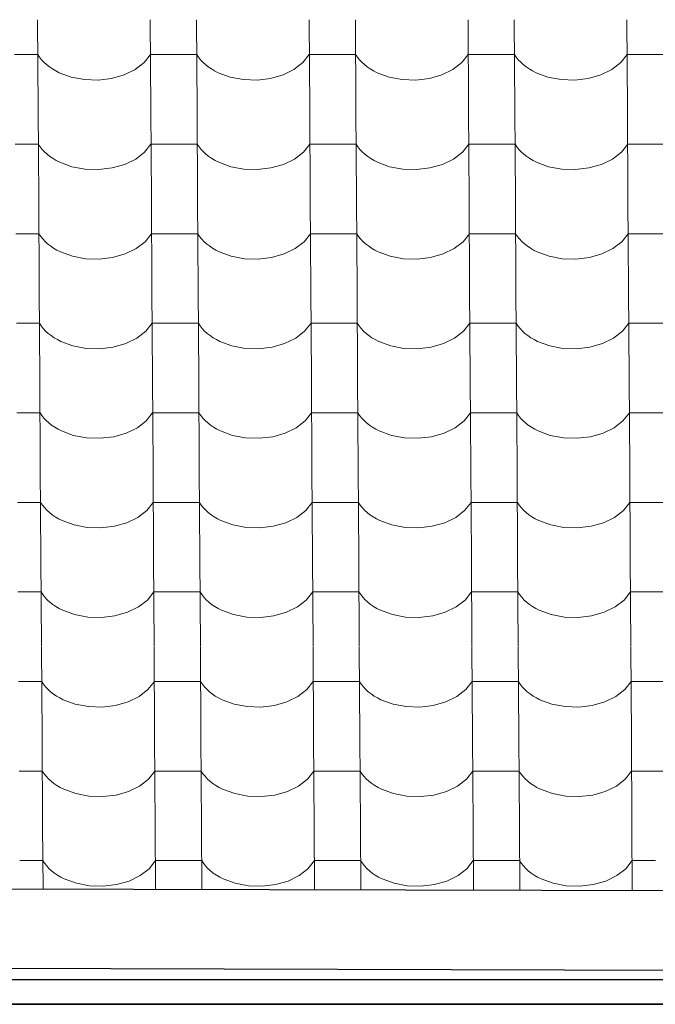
# Model space of a CAD drawing. Header units: millimetres. Extents: x -29001 to 109416, y -1251 to 13451.
# Tile 97 of 163: x -10067 to -9407, y 6987 to 8009. Entities that reach past the tile are written whole.
import ezdxf

# ---------------------------------------------------------------- set-up
doc = ezdxf.new("R2010")
doc.units = ezdxf.units.MM
doc.header["$MEASUREMENT"] = 0
for name, color, linetype in [('POHLED JIŽNÍ_1_Konstrukce - nosné', 7, 'Continuous'), ('POHLED JIŽNÍ_1_Nové_Konstrukce - krov', 7, 'Continuous'), ('POHLED JIŽNÍ_1_Nové_Konstrukce - střechy a skořepiny', 7, 'Continuous'), ('POHLED JIŽNÍ_1_Nové_Konstrukce - římsy', 7, 'Continuous'), ('POHLED JIŽNÍ_1_Nové_Výplně - Povrchové', 7, 'Continuous')]:
    doc.layers.add(name, color=color, linetype=linetype)

# ---------------------------------------------------------------- blocks, each defined once
blk = doc.blocks.new('*X1', base_point=(-31394.7, -25864.9))
at = {"layer": 'POHLED JIŽNÍ_1_Nové_Výplně - Povrchové', "color": 21, "linetype": 'Continuous', "lineweight": 20, "true_color": 0xffaaaa}
for p, q in [((-10048.4, 8009), (-10047.8, 7916.3)), ((-9931.4, 8009), (-9930.8, 7916.3)), ((-9883.4, 8009), (-9882.8, 7916.3)), ((-9766.4, 8009), (-9765.8, 7916.3)), ((-9718.4, 8009), (-9717.8, 7916.3)), ((-9601.4, 8009), (-9600.8, 7916.3)), ((-9553.4, 8009), (-9552.8, 7916.3)), ((-9436.4, 8009), (-9435.8, 7916.3)), ((-10048.1, 7972.8), (-10072.2, 7972.8)), ((-10048.1, 7972.8), (-10046.3, 7970.1)), ((-10046.3, 7970.1), (-10044.2, 7967.4)), ((-10044.2, 7967.4), (-10041.7, 7964.8)), ((-10041.7, 7964.8), (-10039, 7962.3)), ((-9937.8, 7964.5), (-9931.2, 7972.8)), ((-9907.2, 7972.8), (-9931.2, 7972.8)), ((-9883.1, 7972.8), (-9907.2, 7972.8)), ((-9883.1, 7972.8), (-9881.3, 7970.1)), ((-9881.3, 7970.1), (-9879.2, 7967.4)), ((-9879.2, 7967.4), (-9876.7, 7964.8)), ((-9876.7, 7964.8), (-9874, 7962.3)), ((-9772.8, 7964.5), (-9766.2, 7972.8)), ((-9742.2, 7972.8), (-9766.2, 7972.8)), ((-9718.1, 7972.8), (-9742.2, 7972.8)), ((-9718.1, 7972.8), (-9716.3, 7970.1)), ((-9716.3, 7970.1), (-9714.2, 7967.4)), ((-9714.2, 7967.4), (-9711.7, 7964.8)), ((-9711.7, 7964.8), (-9709, 7962.3)), ((-9607.8, 7964.5), (-9601.2, 7972.8)), ((-9577.2, 7972.8), (-9601.2, 7972.8)), ((-9553.2, 7972.8), (-9577.2, 7972.8)), ((-9553.2, 7972.8), (-9551.3, 7970.1)), ((-9551.3, 7970.1), (-9549.2, 7967.4)), ((-9549.2, 7967.4), (-9546.7, 7964.8)), ((-9546.7, 7964.8), (-9544.1, 7962.3)), ((-9442.8, 7964.5), (-9436.2, 7972.8)), ((-9412.2, 7972.8), (-9436.2, 7972.8)), ((-9388.2, 7972.8), (-9412.2, 7972.8)), ((-10039, 7962.3), (-10036.1, 7960)), ((-10036.1, 7960), (-10032.9, 7957.8)), ((-10032.9, 7957.8), (-10029.5, 7955.8)), ((-10029.5, 7955.8), (-10025.8, 7953.9)), ((-9958.5, 7951.7), (-9947.1, 7957.3)), ((-9947.1, 7957.3), (-9937.8, 7964.5)), ((-9874, 7962.3), (-9871.1, 7960)), ((-9871.1, 7960), (-9867.9, 7957.8)), ((-9867.9, 7957.8), (-9864.5, 7955.8)), ((-9864.5, 7955.8), (-9860.8, 7953.9)), ((-9793.5, 7951.7), (-9782.1, 7957.3)), ((-9782.1, 7957.3), (-9772.8, 7964.5)), ((-9709, 7962.3), (-9706.1, 7960)), ((-9706.1, 7960), (-9702.9, 7957.8)), ((-9702.9, 7957.8), (-9699.5, 7955.8)), ((-9699.5, 7955.8), (-9695.8, 7953.9)), ((-9628.5, 7951.7), (-9617.1, 7957.3)), ((-9617.1, 7957.3), (-9607.8, 7964.5)), ((-9544.1, 7962.3), (-9541.1, 7960)), ((-9541.1, 7960), (-9537.9, 7957.8)), ((-9537.9, 7957.8), (-9534.5, 7955.8)), ((-9534.5, 7955.8), (-9530.8, 7953.9)), ((-9463.5, 7951.7), (-9452.1, 7957.3)), ((-9452.1, 7957.3), (-9442.8, 7964.5)), ((-10025.8, 7953.9), (-10013.4, 7949.4)), ((-10013.4, 7949.4), (-9999.7, 7946.8)), ((-9999.7, 7946.8), (-9985.5, 7946.3)), ((-9985.5, 7946.3), (-9971.5, 7948)), ((-9971.5, 7948), (-9958.5, 7951.7)), ((-9860.8, 7953.9), (-9848.4, 7949.4)), ((-9848.4, 7949.4), (-9834.7, 7946.8)), ((-9834.7, 7946.8), (-9820.5, 7946.3)), ((-9820.5, 7946.3), (-9806.5, 7948)), ((-9806.5, 7948), (-9793.5, 7951.7)), ((-9695.8, 7953.9), (-9683.4, 7949.4)), ((-9683.4, 7949.4), (-9669.7, 7946.8)), ((-9669.7, 7946.8), (-9655.5, 7946.3)), ((-9655.5, 7946.3), (-9641.5, 7948)), ((-9641.5, 7948), (-9628.5, 7951.7)), ((-9530.8, 7953.9), (-9518.4, 7949.4)), ((-9518.4, 7949.4), (-9504.7, 7946.8)), ((-9504.7, 7946.8), (-9490.5, 7946.3)), ((-9490.5, 7946.3), (-9476.5, 7948)), ((-9476.5, 7948), (-9463.5, 7951.7)), ((-10047.8, 7916), (-10047.2, 7823.3)), ((-9930.8, 7916), (-9930.2, 7823.3)), ((-9882.8, 7916), (-9882.2, 7823.3)), ((-9765.8, 7916), (-9765.2, 7823.3)), ((-9717.8, 7916), (-9717.2, 7823.3)), ((-9600.8, 7916), (-9600.3, 7823.3)), ((-9552.8, 7916), (-9552.2, 7823.3)), ((-9435.8, 7916), (-9435.3, 7823.3)), ((-10047.6, 7879.8), (-10071.6, 7879.8)), ((-10047.6, 7879.8), (-10045.7, 7877)), ((-10045.7, 7877), (-10043.6, 7874.3)), ((-10043.6, 7874.3), (-10041.2, 7871.8)), ((-9937.2, 7871.4), (-9930.6, 7879.8)), ((-9906.6, 7879.8), (-9930.6, 7879.8)), ((-9882.6, 7879.8), (-9906.6, 7879.8)), ((-9882.6, 7879.8), (-9880.7, 7877)), ((-9880.7, 7877), (-9878.6, 7874.3)), ((-9878.6, 7874.3), (-9876.2, 7871.8)), ((-9772.2, 7871.4), (-9765.6, 7879.8)), ((-9741.6, 7879.8), (-9765.6, 7879.8)), ((-9717.6, 7879.8), (-9741.6, 7879.8)), ((-9717.6, 7879.8), (-9715.7, 7877)), ((-9715.7, 7877), (-9713.6, 7874.3)), ((-9713.6, 7874.3), (-9711.2, 7871.8)), ((-9607.2, 7871.4), (-9600.6, 7879.8)), ((-9576.6, 7879.8), (-9600.6, 7879.8)), ((-9552.6, 7879.8), (-9576.6, 7879.8)), ((-9552.6, 7879.8), (-9550.7, 7877)), ((-9550.7, 7877), (-9548.6, 7874.3)), ((-9548.6, 7874.3), (-9546.2, 7871.8)), ((-9442.2, 7871.4), (-9435.6, 7879.8)), ((-9411.6, 7879.8), (-9435.6, 7879.8)), ((-9387.6, 7879.8), (-9411.6, 7879.8)), ((-10041.2, 7871.8), (-10038.5, 7869.3)), ((-10038.5, 7869.3), (-10035.5, 7867)), ((-10035.5, 7867), (-10032.3, 7864.8)), ((-10032.3, 7864.8), (-10028.9, 7862.8)), ((-10028.9, 7862.8), (-10025.3, 7860.9)), ((-9957.9, 7858.7), (-9946.5, 7864.3)), ((-9946.5, 7864.3), (-9937.2, 7871.4)), ((-9876.2, 7871.8), (-9873.5, 7869.3)), ((-9873.5, 7869.3), (-9870.5, 7867)), ((-9870.5, 7867), (-9867.3, 7864.8)), ((-9867.3, 7864.8), (-9863.9, 7862.8)), ((-9863.9, 7862.8), (-9860.3, 7860.9)), ((-9792.9, 7858.7), (-9781.5, 7864.3)), ((-9781.5, 7864.3), (-9772.2, 7871.4)), ((-9711.2, 7871.8), (-9708.5, 7869.3)), ((-9708.5, 7869.3), (-9705.5, 7867)), ((-9705.5, 7867), (-9702.3, 7864.8)), ((-9702.3, 7864.8), (-9698.9, 7862.8)), ((-9698.9, 7862.8), (-9695.3, 7860.9)), ((-9627.9, 7858.7), (-9616.5, 7864.3)), ((-9616.5, 7864.3), (-9607.2, 7871.4)), ((-9546.2, 7871.8), (-9543.5, 7869.3)), ((-9543.5, 7869.3), (-9540.5, 7867)), ((-9540.5, 7867), (-9537.3, 7864.8)), ((-9537.3, 7864.8), (-9533.9, 7862.8)), ((-9533.9, 7862.8), (-9530.3, 7860.9)), ((-9462.9, 7858.7), (-9451.5, 7864.3)), ((-9451.5, 7864.3), (-9442.2, 7871.4)), ((-10025.3, 7860.9), (-10012.8, 7856.3)), ((-10012.8, 7856.3), (-9999.1, 7853.8)), ((-9999.1, 7853.8), (-9984.9, 7853.3)), ((-9984.9, 7853.3), (-9971, 7855)), ((-9971, 7855), (-9957.9, 7858.7)), ((-9860.3, 7860.9), (-9847.8, 7856.3)), ((-9847.8, 7856.3), (-9834.1, 7853.8)), ((-9834.1, 7853.8), (-9819.9, 7853.3)), ((-9819.9, 7853.3), (-9806, 7855)), ((-9806, 7855), (-9792.9, 7858.7)), ((-9695.3, 7860.9), (-9682.8, 7856.3)), ((-9682.8, 7856.3), (-9669.1, 7853.8)), ((-9669.1, 7853.8), (-9654.9, 7853.3)), ((-9654.9, 7853.3), (-9641, 7855)), ((-9641, 7855), (-9627.9, 7858.7)), ((-9530.3, 7860.9), (-9517.8, 7856.3)), ((-9517.8, 7856.3), (-9504.1, 7853.8)), ((-9504.1, 7853.8), (-9489.9, 7853.3)), ((-9489.9, 7853.3), (-9476, 7855)), ((-9476, 7855), (-9462.9, 7858.7)), ((-10047.2, 7823), (-10046.6, 7730.3)), ((-9930.2, 7823), (-9929.7, 7730.3)), ((-9882.2, 7823), (-9881.6, 7730.3)), ((-9765.2, 7823), (-9764.7, 7730.3)), ((-9717.2, 7823), (-9716.6, 7730.3)), ((-9600.2, 7823), (-9599.7, 7730.3)), ((-9552.2, 7823), (-9551.6, 7730.3)), ((-9435.3, 7823), (-9434.7, 7730.3)), ((-10047, 7786.8), (-10071, 7786.8)), ((-10047, 7786.8), (-10045.1, 7784)), ((-10045.1, 7784), (-10043, 7781.3)), ((-10043, 7781.3), (-10040.6, 7778.7)), ((-9936.6, 7778.4), (-9930, 7786.8)), ((-9906, 7786.8), (-9930, 7786.8)), ((-9882, 7786.8), (-9906, 7786.8)), ((-9882, 7786.8), (-9880.1, 7784)), ((-9880.1, 7784), (-9878, 7781.3)), ((-9878, 7781.3), (-9875.6, 7778.7)), ((-9771.6, 7778.4), (-9765, 7786.8)), ((-9741, 7786.8), (-9765, 7786.8)), ((-9717, 7786.8), (-9741, 7786.8)), ((-9717, 7786.8), (-9715.1, 7784)), ((-9715.1, 7784), (-9713, 7781.3)), ((-9713, 7781.3), (-9710.6, 7778.7)), ((-9606.6, 7778.4), (-9600, 7786.8)), ((-9576, 7786.8), (-9600, 7786.8)), ((-9552, 7786.8), (-9576, 7786.8)), ((-9552, 7786.8), (-9550.1, 7784)), ((-9550.1, 7784), (-9548, 7781.3)), ((-9548, 7781.3), (-9545.6, 7778.7)), ((-9441.6, 7778.4), (-9435, 7786.8)), ((-9411, 7786.8), (-9435, 7786.8)), ((-9387, 7786.8), (-9411, 7786.8)), ((-10040.6, 7778.7), (-10037.9, 7776.3)), ((-10037.9, 7776.3), (-10034.9, 7774)), ((-10034.9, 7774), (-10031.7, 7771.8)), ((-10031.7, 7771.8), (-10028.3, 7769.8)), ((-9957.3, 7765.7), (-9945.9, 7771.3)), ((-9945.9, 7771.3), (-9936.6, 7778.4)), ((-9875.6, 7778.7), (-9872.9, 7776.3)), ((-9872.9, 7776.3), (-9869.9, 7774)), ((-9869.9, 7774), (-9866.7, 7771.8)), ((-9866.7, 7771.8), (-9863.3, 7769.8)), ((-9792.3, 7765.7), (-9780.9, 7771.3)), ((-9780.9, 7771.3), (-9771.6, 7778.4)), ((-9710.6, 7778.7), (-9707.9, 7776.3)), ((-9707.9, 7776.3), (-9704.9, 7774)), ((-9704.9, 7774), (-9701.7, 7771.8)), ((-9701.7, 7771.8), (-9698.3, 7769.8)), ((-9627.3, 7765.7), (-9615.9, 7771.3)), ((-9615.9, 7771.3), (-9606.6, 7778.4)), ((-9545.6, 7778.7), (-9542.9, 7776.3)), ((-9542.9, 7776.3), (-9539.9, 7774)), ((-9539.9, 7774), (-9536.7, 7771.8)), ((-9536.7, 7771.8), (-9533.3, 7769.8)), ((-9462.3, 7765.7), (-9450.9, 7771.3)), ((-9450.9, 7771.3), (-9441.6, 7778.4)), ((-10028.3, 7769.8), (-10024.7, 7767.9)), ((-10024.7, 7767.9), (-10012.2, 7763.3)), ((-10012.2, 7763.3), (-9998.5, 7760.8)), ((-9998.5, 7760.8), (-9984.3, 7760.3)), ((-9984.3, 7760.3), (-9970.4, 7762)), ((-9970.4, 7762), (-9957.3, 7765.7)), ((-9863.3, 7769.8), (-9859.7, 7767.9)), ((-9859.7, 7767.9), (-9847.2, 7763.3)), ((-9847.2, 7763.3), (-9833.5, 7760.8)), ((-9833.5, 7760.8), (-9819.3, 7760.3)), ((-9819.3, 7760.3), (-9805.4, 7762)), ((-9805.4, 7762), (-9792.3, 7765.7)), ((-9698.3, 7769.8), (-9694.7, 7767.9)), ((-9694.7, 7767.9), (-9682.2, 7763.3)), ((-9682.2, 7763.3), (-9668.5, 7760.8)), ((-9668.5, 7760.8), (-9654.3, 7760.3)), ((-9654.3, 7760.3), (-9640.4, 7762)), ((-9640.4, 7762), (-9627.3, 7765.7)), ((-9533.3, 7769.8), (-9529.7, 7767.9)), ((-9529.7, 7767.9), (-9517.2, 7763.3)), ((-9517.2, 7763.3), (-9503.5, 7760.8)), ((-9503.5, 7760.8), (-9489.3, 7760.3)), ((-9489.3, 7760.3), (-9475.4, 7762)), ((-9475.4, 7762), (-9462.3, 7765.7)), ((-10046.6, 7730), (-10046, 7637.3)), ((-9929.7, 7730), (-9929.1, 7637.3)), ((-9881.6, 7730), (-9881, 7637.3)), ((-9764.7, 7730), (-9764.1, 7637.3)), ((-9716.6, 7730), (-9716, 7637.3)), ((-9599.7, 7730), (-9599.1, 7637.3)), ((-9551.6, 7730), (-9551.1, 7637.3)), ((-9434.7, 7730), (-9434.1, 7637.3)), ((-10046.4, 7693.8), (-10070.4, 7693.8)), ((-10046.4, 7693.8), (-10044.6, 7691)), ((-10044.6, 7691), (-10042.4, 7688.3)), ((-9936.1, 7685.4), (-9929.4, 7693.8)), ((-9905.4, 7693.8), (-9929.4, 7693.8)), ((-9881.4, 7693.8), (-9905.4, 7693.8)), ((-9881.4, 7693.8), (-9879.6, 7691)), ((-9879.6, 7691), (-9877.4, 7688.3)), ((-9771.1, 7685.4), (-9764.4, 7693.8)), ((-9740.4, 7693.8), (-9764.4, 7693.8)), ((-9716.4, 7693.8), (-9740.4, 7693.8)), ((-9716.4, 7693.8), (-9714.6, 7691)), ((-9714.6, 7691), (-9712.4, 7688.3)), ((-9606.1, 7685.4), (-9599.4, 7693.8)), ((-9575.4, 7693.8), (-9599.4, 7693.8)), ((-9551.4, 7693.8), (-9575.4, 7693.8)), ((-9551.4, 7693.8), (-9549.6, 7691)), ((-9549.6, 7691), (-9547.4, 7688.3)), ((-9441.1, 7685.4), (-9434.4, 7693.8)), ((-9410.4, 7693.8), (-9434.4, 7693.8)), ((-9386.4, 7693.8), (-9410.4, 7693.8)), ((-10042.4, 7688.3), (-10040, 7685.7)), ((-10040, 7685.7), (-10037.3, 7683.3)), ((-10037.3, 7683.3), (-10034.3, 7680.9)), ((-10034.3, 7680.9), (-10031.1, 7678.8)), ((-10031.1, 7678.8), (-10027.7, 7676.8)), ((-9945.3, 7678.3), (-9936.1, 7685.4)), ((-9877.4, 7688.3), (-9875, 7685.7)), ((-9875, 7685.7), (-9872.3, 7683.3)), ((-9872.3, 7683.3), (-9869.3, 7680.9)), ((-9869.3, 7680.9), (-9866.1, 7678.8)), ((-9866.1, 7678.8), (-9862.7, 7676.8)), ((-9780.3, 7678.3), (-9771.1, 7685.4)), ((-9712.4, 7688.3), (-9710, 7685.7)), ((-9710, 7685.7), (-9707.3, 7683.3)), ((-9707.3, 7683.3), (-9704.3, 7680.9)), ((-9704.3, 7680.9), (-9701.2, 7678.8)), ((-9701.2, 7678.8), (-9697.7, 7676.8)), ((-9615.3, 7678.3), (-9606.1, 7685.4)), ((-9547.4, 7688.3), (-9545, 7685.7)), ((-9545, 7685.7), (-9542.3, 7683.3)), ((-9542.3, 7683.3), (-9539.4, 7680.9)), ((-9539.4, 7680.9), (-9536.2, 7678.8)), ((-9536.2, 7678.8), (-9532.7, 7676.8)), ((-9450.3, 7678.3), (-9441.1, 7685.4)), ((-10027.7, 7676.8), (-10024.1, 7674.9)), ((-10024.1, 7674.9), (-10011.6, 7670.3)), ((-10011.6, 7670.3), (-9997.9, 7667.7)), ((-9983.8, 7667.3), (-9969.8, 7668.9)), ((-9969.8, 7668.9), (-9956.8, 7672.7)), ((-9956.8, 7672.7), (-9945.3, 7678.3)), ((-9862.7, 7676.8), (-9859.1, 7674.9)), ((-9859.1, 7674.9), (-9846.6, 7670.3)), ((-9846.6, 7670.3), (-9832.9, 7667.7)), ((-9818.8, 7667.3), (-9804.8, 7668.9)), ((-9804.8, 7668.9), (-9791.8, 7672.7)), ((-9791.8, 7672.7), (-9780.3, 7678.3)), ((-9697.7, 7676.8), (-9694.1, 7674.9)), ((-9694.1, 7674.9), (-9681.6, 7670.3)), ((-9681.6, 7670.3), (-9667.9, 7667.7)), ((-9653.8, 7667.3), (-9639.8, 7668.9)), ((-9639.8, 7668.9), (-9626.8, 7672.7)), ((-9626.8, 7672.7), (-9615.3, 7678.3)), ((-9532.7, 7676.8), (-9529.1, 7674.9)), ((-9529.1, 7674.9), (-9516.6, 7670.3)), ((-9516.6, 7670.3), (-9502.9, 7667.7)), ((-9488.8, 7667.3), (-9474.8, 7668.9)), ((-9474.8, 7668.9), (-9461.8, 7672.7)), ((-9461.8, 7672.7), (-9450.3, 7678.3)), ((-9997.9, 7667.7), (-9983.8, 7667.3)), ((-9832.9, 7667.7), (-9818.8, 7667.3)), ((-9667.9, 7667.7), (-9653.8, 7667.3)), ((-9502.9, 7667.7), (-9488.8, 7667.3)), ((-10046, 7637), (-10045.5, 7544.3)), ((-9929.1, 7637), (-9928.5, 7544.3)), ((-9881, 7637), (-9880.5, 7544.3)), ((-9764.1, 7637), (-9763.5, 7544.3)), ((-9716, 7637), (-9715.5, 7544.3)), ((-9599.1, 7637), (-9598.5, 7544.3)), ((-9551.1, 7637), (-9550.5, 7544.3)), ((-9434.1, 7637), (-9433.5, 7544.3)), ((-10045.8, 7600.8), (-10069.8, 7600.8)), ((-10045.8, 7600.8), (-10044, 7598)), ((-10044, 7598), (-10041.8, 7595.3)), ((-9935.5, 7592.4), (-9928.9, 7600.8)), ((-9904.8, 7600.8), (-9928.9, 7600.8)), ((-9880.8, 7600.8), (-9904.8, 7600.8)), ((-9880.8, 7600.8), (-9879, 7598)), ((-9879, 7598), (-9876.8, 7595.3)), ((-9770.5, 7592.4), (-9763.9, 7600.8)), ((-9739.8, 7600.8), (-9763.9, 7600.8)), ((-9715.8, 7600.8), (-9739.8, 7600.8)), ((-9715.8, 7600.8), (-9714, 7598)), ((-9714, 7598), (-9711.8, 7595.3)), ((-9605.5, 7592.4), (-9598.9, 7600.8)), ((-9574.8, 7600.8), (-9598.9, 7600.8)), ((-9550.8, 7600.8), (-9574.8, 7600.8)), ((-9550.8, 7600.8), (-9549, 7598)), ((-9549, 7598), (-9546.8, 7595.3)), ((-9440.5, 7592.4), (-9433.9, 7600.8)), ((-9409.8, 7600.8), (-9433.9, 7600.8)), ((-9385.8, 7600.8), (-9409.8, 7600.8)), ((-10041.8, 7595.3), (-10039.4, 7592.7)), ((-10039.4, 7592.7), (-10036.7, 7590.3)), ((-10036.7, 7590.3), (-10033.8, 7587.9)), ((-10033.8, 7587.9), (-10030.6, 7585.8)), ((-9944.7, 7585.2), (-9935.5, 7592.4)), ((-9876.8, 7595.3), (-9874.4, 7592.7)), ((-9874.4, 7592.7), (-9871.7, 7590.3)), ((-9871.7, 7590.3), (-9868.8, 7587.9)), ((-9868.8, 7587.9), (-9865.6, 7585.8)), ((-9779.7, 7585.2), (-9770.5, 7592.4)), ((-9711.8, 7595.3), (-9709.4, 7592.7)), ((-9709.4, 7592.7), (-9706.7, 7590.3)), ((-9706.7, 7590.3), (-9703.8, 7587.9)), ((-9703.8, 7587.9), (-9700.6, 7585.8)), ((-9614.7, 7585.2), (-9605.5, 7592.4)), ((-9546.8, 7595.3), (-9544.4, 7592.7)), ((-9544.4, 7592.7), (-9541.7, 7590.3)), ((-9541.7, 7590.3), (-9538.8, 7587.9)), ((-9538.8, 7587.9), (-9535.6, 7585.8)), ((-9449.7, 7585.2), (-9440.5, 7592.4)), ((-10030.6, 7585.8), (-10027.1, 7583.7)), ((-10027.1, 7583.7), (-10023.5, 7581.9)), ((-10023.5, 7581.9), (-10011, 7577.3)), ((-10011, 7577.3), (-9997.4, 7574.7)), ((-9969.2, 7575.9), (-9956.2, 7579.7)), ((-9956.2, 7579.7), (-9944.7, 7585.2)), ((-9865.6, 7585.8), (-9862.1, 7583.7)), ((-9862.1, 7583.7), (-9858.5, 7581.9)), ((-9858.5, 7581.9), (-9846, 7577.3)), ((-9846, 7577.3), (-9832.4, 7574.7)), ((-9804.2, 7575.9), (-9791.2, 7579.7)), ((-9791.2, 7579.7), (-9779.7, 7585.2)), ((-9700.6, 7585.8), (-9697.1, 7583.7)), ((-9697.1, 7583.7), (-9693.5, 7581.9)), ((-9693.5, 7581.9), (-9681, 7577.3)), ((-9681, 7577.3), (-9667.4, 7574.7)), ((-9639.2, 7575.9), (-9626.2, 7579.7)), ((-9626.2, 7579.7), (-9614.7, 7585.2)), ((-9535.6, 7585.8), (-9532.1, 7583.7)), ((-9532.1, 7583.7), (-9528.5, 7581.9)), ((-9528.5, 7581.9), (-9516, 7577.3)), ((-9516, 7577.3), (-9502.4, 7574.7)), ((-9474.2, 7575.9), (-9461.2, 7579.7)), ((-9461.2, 7579.7), (-9449.7, 7585.2)), ((-9997.4, 7574.7), (-9983.2, 7574.3)), ((-9983.2, 7574.3), (-9969.2, 7575.9)), ((-9832.4, 7574.7), (-9818.2, 7574.3)), ((-9818.2, 7574.3), (-9804.2, 7575.9)), ((-9667.4, 7574.7), (-9653.2, 7574.3)), ((-9653.2, 7574.3), (-9639.2, 7575.9)), ((-9502.4, 7574.7), (-9488.2, 7574.3)), ((-9488.2, 7574.3), (-9474.2, 7575.9)), ((-10045.5, 7544), (-10044.9, 7451.3)), ((-9928.5, 7544), (-9927.9, 7451.3)), ((-9880.5, 7544), (-9879.9, 7451.3)), ((-9763.5, 7544), (-9762.9, 7451.3)), ((-9715.5, 7544), (-9714.9, 7451.3)), ((-9598.5, 7544), (-9597.9, 7451.3)), ((-9550.5, 7544), (-9549.9, 7451.3)), ((-9433.5, 7544), (-9432.9, 7451.3)), ((-10045.2, 7507.8), (-10069.3, 7507.8)), ((-10045.2, 7507.8), (-10043.4, 7505)), ((-10043.4, 7505), (-10041.3, 7502.3)), ((-9934.9, 7499.4), (-9928.3, 7507.8)), ((-9904.3, 7507.8), (-9928.3, 7507.8)), ((-9880.2, 7507.8), (-9904.3, 7507.8)), ((-9880.2, 7507.8), (-9878.4, 7505)), ((-9878.4, 7505), (-9876.3, 7502.3)), ((-9769.9, 7499.4), (-9763.3, 7507.8)), ((-9739.3, 7507.8), (-9763.3, 7507.8)), ((-9715.2, 7507.8), (-9739.3, 7507.8)), ((-9715.2, 7507.8), (-9713.4, 7505)), ((-9713.4, 7505), (-9711.3, 7502.3)), ((-9604.9, 7499.4), (-9598.3, 7507.8)), ((-9574.3, 7507.8), (-9598.3, 7507.8)), ((-9550.2, 7507.8), (-9574.3, 7507.8)), ((-9550.2, 7507.8), (-9548.4, 7505)), ((-9548.4, 7505), (-9546.3, 7502.3)), ((-9439.9, 7499.4), (-9433.3, 7507.8)), ((-9409.3, 7507.8), (-9433.3, 7507.8)), ((-9385.2, 7507.8), (-9409.3, 7507.8)), ((-10041.3, 7502.3), (-10038.8, 7499.7)), ((-10038.8, 7499.7), (-10036.1, 7497.3)), ((-10036.1, 7497.3), (-10033.2, 7494.9)), ((-10033.2, 7494.9), (-10030, 7492.8)), ((-9944.2, 7492.2), (-9934.9, 7499.4)), ((-9876.3, 7502.3), (-9873.8, 7499.7)), ((-9873.8, 7499.7), (-9871.1, 7497.3)), ((-9871.1, 7497.3), (-9868.2, 7494.9)), ((-9868.2, 7494.9), (-9865, 7492.8)), ((-9779.2, 7492.2), (-9769.9, 7499.4)), ((-9711.3, 7502.3), (-9708.8, 7499.7)), ((-9708.8, 7499.7), (-9706.1, 7497.3)), ((-9706.1, 7497.3), (-9703.2, 7494.9)), ((-9703.2, 7494.9), (-9700, 7492.8)), ((-9614.2, 7492.2), (-9604.9, 7499.4)), ((-9546.3, 7502.3), (-9543.8, 7499.7)), ((-9543.8, 7499.7), (-9541.1, 7497.3)), ((-9541.1, 7497.3), (-9538.2, 7494.9)), ((-9538.2, 7494.9), (-9535, 7492.8)), ((-9449.2, 7492.2), (-9439.9, 7499.4)), ((-10030, 7492.8), (-10026.6, 7490.7)), ((-10026.6, 7490.7), (-10022.9, 7488.9)), ((-10022.9, 7488.9), (-10010.5, 7484.3)), ((-10010.5, 7484.3), (-9996.8, 7481.7)), ((-9968.6, 7482.9), (-9955.6, 7486.6)), ((-9955.6, 7486.6), (-9944.2, 7492.2)), ((-9865, 7492.8), (-9861.6, 7490.7)), ((-9861.6, 7490.7), (-9857.9, 7488.9)), ((-9857.9, 7488.9), (-9845.5, 7484.3)), ((-9845.5, 7484.3), (-9831.8, 7481.7)), ((-9803.6, 7482.9), (-9790.6, 7486.6)), ((-9790.6, 7486.6), (-9779.2, 7492.2)), ((-9700, 7492.8), (-9696.6, 7490.7)), ((-9696.6, 7490.7), (-9692.9, 7488.9)), ((-9692.9, 7488.9), (-9680.5, 7484.3)), ((-9680.5, 7484.3), (-9666.8, 7481.7)), ((-9638.6, 7482.9), (-9625.6, 7486.6)), ((-9625.6, 7486.6), (-9614.2, 7492.2)), ((-9535, 7492.8), (-9531.6, 7490.7)), ((-9531.6, 7490.7), (-9527.9, 7488.9)), ((-9527.9, 7488.9), (-9515.5, 7484.3)), ((-9515.5, 7484.3), (-9501.8, 7481.7)), ((-9473.6, 7482.9), (-9460.6, 7486.6)), ((-9460.6, 7486.6), (-9449.2, 7492.2)), ((-9996.8, 7481.7), (-9982.6, 7481.3)), ((-9982.6, 7481.3), (-9968.6, 7482.9)), ((-9831.8, 7481.7), (-9817.6, 7481.3)), ((-9817.6, 7481.3), (-9803.6, 7482.9)), ((-9666.8, 7481.7), (-9652.6, 7481.3)), ((-9652.6, 7481.3), (-9638.6, 7482.9)), ((-9501.8, 7481.7), (-9487.6, 7481.3)), ((-9487.6, 7481.3), (-9473.6, 7482.9)), ((-10044.9, 7450.9), (-10044.3, 7358.3)), ((-9927.9, 7450.9), (-9927.3, 7358.3)), ((-9879.9, 7450.9), (-9879.3, 7358.3)), ((-9762.9, 7450.9), (-9762.3, 7358.3)), ((-9714.9, 7450.9), (-9714.3, 7358.3)), ((-9597.9, 7450.9), (-9597.3, 7358.3)), ((-9549.9, 7450.9), (-9549.3, 7358.3)), ((-9432.9, 7450.9), (-9432.3, 7358.3)), ((-10044.7, 7414.8), (-10068.7, 7414.8)), ((-10044.7, 7414.8), (-10042.8, 7412)), ((-9934.3, 7406.4), (-9927.7, 7414.8)), ((-9903.7, 7414.8), (-9927.7, 7414.8)), ((-9879.7, 7414.8), (-9903.7, 7414.8)), ((-9879.7, 7414.8), (-9877.8, 7412)), ((-9769.3, 7406.4), (-9762.7, 7414.8)), ((-9738.7, 7414.8), (-9762.7, 7414.8)), ((-9714.7, 7414.8), (-9738.7, 7414.8)), ((-9714.7, 7414.8), (-9712.8, 7412)), ((-9604.3, 7406.4), (-9597.7, 7414.8)), ((-9573.7, 7414.8), (-9597.7, 7414.8)), ((-9549.7, 7414.8), (-9573.7, 7414.8)), ((-9549.7, 7414.8), (-9547.8, 7412)), ((-9439.3, 7406.4), (-9432.7, 7414.8)), ((-9408.7, 7414.8), (-9432.7, 7414.8)), ((-9384.7, 7414.8), (-9408.7, 7414.8)), ((-10042.8, 7412), (-10040.7, 7409.3)), ((-10040.7, 7409.3), (-10038.3, 7406.7)), ((-10038.3, 7406.7), (-10035.6, 7404.2)), ((-10035.6, 7404.2), (-10032.6, 7401.9)), ((-9943.6, 7399.2), (-9934.3, 7406.4)), ((-9877.8, 7412), (-9875.7, 7409.3)), ((-9875.7, 7409.3), (-9873.3, 7406.7)), ((-9873.3, 7406.7), (-9870.6, 7404.2)), ((-9870.6, 7404.2), (-9867.6, 7401.9)), ((-9778.6, 7399.2), (-9769.3, 7406.4)), ((-9712.8, 7412), (-9710.7, 7409.3)), ((-9710.7, 7409.3), (-9708.3, 7406.7)), ((-9708.3, 7406.7), (-9705.6, 7404.2)), ((-9705.6, 7404.2), (-9702.6, 7401.9)), ((-9613.6, 7399.2), (-9604.3, 7406.4)), ((-9547.8, 7412), (-9545.7, 7409.3)), ((-9545.7, 7409.3), (-9543.3, 7406.7)), ((-9543.3, 7406.7), (-9540.6, 7404.2)), ((-9540.6, 7404.2), (-9537.6, 7401.9)), ((-9448.6, 7399.2), (-9439.3, 7406.4)), ((-10032.6, 7401.9), (-10029.4, 7399.7)), ((-10029.4, 7399.7), (-10026, 7397.7)), ((-10026, 7397.7), (-10022.3, 7395.9)), ((-10022.3, 7395.9), (-10009.9, 7391.3)), ((-9968, 7389.9), (-9955, 7393.6)), ((-9955, 7393.6), (-9943.6, 7399.2)), ((-9867.6, 7401.9), (-9864.4, 7399.7)), ((-9864.4, 7399.7), (-9861, 7397.7)), ((-9861, 7397.7), (-9857.3, 7395.9)), ((-9857.3, 7395.9), (-9844.9, 7391.3)), ((-9803.1, 7389.9), (-9790, 7393.6)), ((-9790, 7393.6), (-9778.6, 7399.2)), ((-9702.6, 7401.9), (-9699.4, 7399.7)), ((-9699.4, 7399.7), (-9696, 7397.7)), ((-9696, 7397.7), (-9692.3, 7395.9)), ((-9692.3, 7395.9), (-9679.9, 7391.3)), ((-9638.1, 7389.9), (-9625, 7393.6)), ((-9625, 7393.6), (-9613.6, 7399.2)), ((-9537.6, 7401.9), (-9534.4, 7399.7)), ((-9534.4, 7399.7), (-9531, 7397.7)), ((-9531, 7397.7), (-9527.4, 7395.9)), ((-9527.4, 7395.9), (-9514.9, 7391.3)), ((-9473.1, 7389.9), (-9460, 7393.6)), ((-9460, 7393.6), (-9448.6, 7399.2)), ((-10009.9, 7391.3), (-9996.2, 7388.7)), ((-9996.2, 7388.7), (-9982, 7388.2)), ((-9982, 7388.2), (-9968, 7389.9)), ((-9844.9, 7391.3), (-9831.2, 7388.7)), ((-9831.2, 7388.7), (-9817, 7388.2)), ((-9817, 7388.2), (-9803.1, 7389.9)), ((-9679.9, 7391.3), (-9666.2, 7388.7)), ((-9666.2, 7388.7), (-9652, 7388.2)), ((-9652, 7388.2), (-9638.1, 7389.9)), ((-9514.9, 7391.3), (-9501.2, 7388.7)), ((-9501.2, 7388.7), (-9487, 7388.2)), ((-9487, 7388.2), (-9473.1, 7389.9)), ((-10044.3, 7357.9), (-10043.7, 7265.3)), ((-9927.3, 7357.9), (-9926.8, 7265.3)), ((-9879.3, 7357.9), (-9878.7, 7265.3)), ((-9762.3, 7357.9), (-9761.8, 7265.3)), ((-9714.3, 7357.9), (-9713.7, 7265.3)), ((-9597.3, 7357.9), (-9596.8, 7265.3)), ((-9549.3, 7357.9), (-9548.7, 7265.3)), ((-9432.3, 7357.9), (-9431.8, 7265.3)), ((-10044.1, 7321.8), (-10068.1, 7321.8)), ((-10044.1, 7321.8), (-10042.2, 7319)), ((-9933.7, 7313.4), (-9927.1, 7321.8)), ((-9903.1, 7321.8), (-9927.1, 7321.8)), ((-9879.1, 7321.8), (-9903.1, 7321.8)), ((-9879.1, 7321.8), (-9877.2, 7319)), ((-9768.7, 7313.4), (-9762.1, 7321.8)), ((-9738.1, 7321.8), (-9762.1, 7321.8)), ((-9714.1, 7321.8), (-9738.1, 7321.8)), ((-9714.1, 7321.8), (-9712.2, 7319)), ((-9603.7, 7313.4), (-9597.1, 7321.8)), ((-9573.1, 7321.8), (-9597.1, 7321.8)), ((-9549.1, 7321.8), (-9573.1, 7321.8)), ((-9549.1, 7321.8), (-9547.2, 7319)), ((-9438.7, 7313.4), (-9432.1, 7321.8)), ((-9408.1, 7321.8), (-9432.1, 7321.8)), ((-9384.1, 7321.8), (-9408.1, 7321.8)), ((-10042.2, 7319), (-10040.1, 7316.3)), ((-10040.1, 7316.3), (-10037.7, 7313.7)), ((-10037.7, 7313.7), (-10035, 7311.2)), ((-10035, 7311.2), (-10032, 7308.9)), ((-9943, 7306.2), (-9933.7, 7313.4)), ((-9877.2, 7319), (-9875.1, 7316.3)), ((-9875.1, 7316.3), (-9872.7, 7313.7)), ((-9872.7, 7313.7), (-9870, 7311.2)), ((-9870, 7311.2), (-9867, 7308.9)), ((-9778, 7306.2), (-9768.7, 7313.4)), ((-9712.2, 7319), (-9710.1, 7316.3)), ((-9710.1, 7316.3), (-9707.7, 7313.7)), ((-9707.7, 7313.7), (-9705, 7311.2)), ((-9705, 7311.2), (-9702, 7308.9)), ((-9613, 7306.2), (-9603.7, 7313.4)), ((-9547.2, 7319), (-9545.1, 7316.3)), ((-9545.1, 7316.3), (-9542.7, 7313.7)), ((-9542.7, 7313.7), (-9540, 7311.2)), ((-9540, 7311.2), (-9537, 7308.9)), ((-9448, 7306.2), (-9438.7, 7313.4)), ((-10032, 7308.9), (-10028.8, 7306.7)), ((-10028.8, 7306.7), (-10025.4, 7304.7)), ((-10025.4, 7304.7), (-10021.8, 7302.9)), ((-10021.8, 7302.9), (-10009.3, 7298.3)), ((-9967.5, 7296.9), (-9954.4, 7300.6)), ((-9954.4, 7300.6), (-9943, 7306.2)), ((-9867, 7308.9), (-9863.8, 7306.7)), ((-9863.8, 7306.7), (-9860.4, 7304.7)), ((-9860.4, 7304.7), (-9856.8, 7302.9)), ((-9856.8, 7302.9), (-9844.3, 7298.3)), ((-9802.5, 7296.9), (-9789.4, 7300.6)), ((-9789.4, 7300.6), (-9778, 7306.2)), ((-9702, 7308.9), (-9698.8, 7306.7)), ((-9698.8, 7306.7), (-9695.4, 7304.7)), ((-9695.4, 7304.7), (-9691.8, 7302.9)), ((-9691.8, 7302.9), (-9679.3, 7298.3)), ((-9637.5, 7296.9), (-9624.4, 7300.6)), ((-9624.4, 7300.6), (-9613, 7306.2)), ((-9537, 7308.9), (-9533.8, 7306.7)), ((-9533.8, 7306.7), (-9530.4, 7304.7)), ((-9530.4, 7304.7), (-9526.8, 7302.9)), ((-9526.8, 7302.9), (-9514.3, 7298.3)), ((-9472.5, 7296.9), (-9459.4, 7300.6)), ((-9459.4, 7300.6), (-9448, 7306.2)), ((-10009.3, 7298.3), (-9995.6, 7295.7)), ((-9995.6, 7295.7), (-9981.4, 7295.2)), ((-9981.4, 7295.2), (-9967.5, 7296.9)), ((-9844.3, 7298.3), (-9830.6, 7295.7)), ((-9830.6, 7295.7), (-9816.4, 7295.2)), ((-9816.4, 7295.2), (-9802.5, 7296.9)), ((-9679.3, 7298.3), (-9665.6, 7295.7)), ((-9665.6, 7295.7), (-9651.4, 7295.2)), ((-9651.4, 7295.2), (-9637.5, 7296.9)), ((-9514.3, 7298.3), (-9500.6, 7295.7)), ((-9500.6, 7295.7), (-9486.4, 7295.2)), ((-9486.4, 7295.2), (-9472.5, 7296.9)), ((-10043.7, 7264.9), (-10043.1, 7172.3)), ((-9926.8, 7264.9), (-9926.2, 7172.3)), ((-9878.7, 7264.9), (-9878.1, 7172.3)), ((-9761.8, 7264.9), (-9761.2, 7172.3)), ((-9713.7, 7264.9), (-9713.1, 7172.3)), ((-9596.8, 7264.9), (-9596.2, 7172.3)), ((-9548.7, 7264.9), (-9548.1, 7172.3)), ((-9431.8, 7264.9), (-9431.2, 7172.3)), ((-10043.5, 7228.8), (-10067.5, 7228.8)), ((-10043.5, 7228.8), (-10041.6, 7226)), ((-9933.1, 7220.4), (-9926.5, 7228.8)), ((-9902.5, 7228.8), (-9926.5, 7228.8)), ((-9878.5, 7228.8), (-9902.5, 7228.8)), ((-9878.5, 7228.8), (-9876.7, 7226)), ((-9768.1, 7220.4), (-9761.5, 7228.8)), ((-9737.5, 7228.8), (-9761.5, 7228.8)), ((-9713.5, 7228.8), (-9737.5, 7228.8)), ((-9713.5, 7228.8), (-9711.7, 7226)), ((-9603.1, 7220.4), (-9596.5, 7228.8)), ((-9572.5, 7228.8), (-9596.5, 7228.8)), ((-9548.5, 7228.8), (-9572.5, 7228.8)), ((-9548.5, 7228.8), (-9546.7, 7226)), ((-9438.2, 7220.4), (-9431.5, 7228.8)), ((-9407.5, 7228.8), (-9431.5, 7228.8)), ((-9383.5, 7228.8), (-9407.5, 7228.8)), ((-10041.6, 7226), (-10039.5, 7223.3)), ((-10039.5, 7223.3), (-10037.1, 7220.7)), ((-10037.1, 7220.7), (-10034.4, 7218.2)), ((-9942.4, 7213.2), (-9933.1, 7220.4)), ((-9876.7, 7226), (-9874.5, 7223.3)), ((-9874.5, 7223.3), (-9872.1, 7220.7)), ((-9872.1, 7220.7), (-9869.4, 7218.2)), ((-9777.4, 7213.2), (-9768.1, 7220.4)), ((-9711.7, 7226), (-9709.5, 7223.3)), ((-9709.5, 7223.3), (-9707.1, 7220.7)), ((-9707.1, 7220.7), (-9704.4, 7218.2)), ((-9612.4, 7213.2), (-9603.1, 7220.4)), ((-9546.7, 7226), (-9544.5, 7223.3)), ((-9544.5, 7223.3), (-9542.1, 7220.7)), ((-9542.1, 7220.7), (-9539.4, 7218.2)), ((-9447.4, 7213.2), (-9438.2, 7220.4)), ((-10034.4, 7218.2), (-10031.4, 7215.9)), ((-10031.4, 7215.9), (-10028.2, 7213.7)), ((-10028.2, 7213.7), (-10024.8, 7211.7)), ((-10024.8, 7211.7), (-10021.2, 7209.9)), ((-10021.2, 7209.9), (-10008.7, 7205.3)), ((-9953.9, 7207.6), (-9942.4, 7213.2)), ((-9869.4, 7218.2), (-9866.4, 7215.9)), ((-9866.4, 7215.9), (-9863.2, 7213.7)), ((-9863.2, 7213.7), (-9859.8, 7211.7)), ((-9859.8, 7211.7), (-9856.2, 7209.9)), ((-9856.2, 7209.9), (-9843.7, 7205.3)), ((-9788.9, 7207.6), (-9777.4, 7213.2)), ((-9704.4, 7218.2), (-9701.4, 7215.9)), ((-9701.4, 7215.9), (-9698.2, 7213.7)), ((-9698.2, 7213.7), (-9694.8, 7211.7)), ((-9694.8, 7211.7), (-9691.2, 7209.9)), ((-9691.2, 7209.9), (-9678.7, 7205.3)), ((-9623.9, 7207.6), (-9612.4, 7213.2)), ((-9539.4, 7218.2), (-9536.4, 7215.9)), ((-9536.4, 7215.9), (-9533.2, 7213.7)), ((-9533.2, 7213.7), (-9529.8, 7211.7)), ((-9529.8, 7211.7), (-9526.2, 7209.9)), ((-9526.2, 7209.9), (-9513.7, 7205.3)), ((-9458.9, 7207.6), (-9447.4, 7213.2)), ((-10008.7, 7205.3), (-9995, 7202.7)), ((-9995, 7202.7), (-9980.9, 7202.2)), ((-9980.9, 7202.2), (-9966.9, 7203.9)), ((-9966.9, 7203.9), (-9953.9, 7207.6)), ((-9843.7, 7205.3), (-9830, 7202.7)), ((-9830, 7202.7), (-9815.9, 7202.2)), ((-9815.9, 7202.2), (-9801.9, 7203.9)), ((-9801.9, 7203.9), (-9788.9, 7207.6)), ((-9678.7, 7205.3), (-9665, 7202.7)), ((-9665, 7202.7), (-9650.9, 7202.2)), ((-9650.9, 7202.2), (-9636.9, 7203.9)), ((-9636.9, 7203.9), (-9623.9, 7207.6)), ((-9513.7, 7205.3), (-9500, 7202.7)), ((-9500, 7202.7), (-9485.9, 7202.2)), ((-9485.9, 7202.2), (-9471.9, 7203.9)), ((-9471.9, 7203.9), (-9458.9, 7207.6)), ((-10043.1, 7171.9), (-10042.7, 7106.5)), ((-9926.2, 7171.9), (-9925.8, 7106.1)), ((-9878.1, 7171.9), (-9877.7, 7106)), ((-9761.2, 7171.9), (-9760.8, 7105.7)), ((-9713.1, 7171.9), (-9712.7, 7105.6)), ((-9596.2, 7171.9), (-9595.8, 7105.2)), ((-9548.1, 7171.9), (-9547.7, 7105.1)), ((-9431.2, 7171.9), (-9430.8, 7104.8)), ((-10042.9, 7135.8), (-10066.9, 7135.8)), ((-10042.9, 7135.8), (-10041.1, 7133)), ((-10041.1, 7133), (-10038.9, 7130.3)), ((-10038.9, 7130.3), (-10036.5, 7127.7)), ((-10036.5, 7127.7), (-10033.8, 7125.2)), ((-9941.8, 7120.2), (-9932.6, 7127.4)), ((-9932.6, 7127.4), (-9925.9, 7135.8)), ((-9901.9, 7135.8), (-9925.9, 7135.8)), ((-9877.9, 7135.8), (-9901.9, 7135.8)), ((-9877.9, 7135.8), (-9876.1, 7133)), ((-9876.1, 7133), (-9873.9, 7130.3)), ((-9873.9, 7130.3), (-9871.5, 7127.7)), ((-9871.5, 7127.7), (-9868.8, 7125.2)), ((-9776.8, 7120.2), (-9767.6, 7127.4)), ((-9767.6, 7127.4), (-9760.9, 7135.8)), ((-9736.9, 7135.8), (-9760.9, 7135.8)), ((-9712.9, 7135.8), (-9736.9, 7135.8)), ((-9712.9, 7135.8), (-9711.1, 7133)), ((-9711.1, 7133), (-9708.9, 7130.3)), ((-9708.9, 7130.3), (-9706.5, 7127.7)), ((-9706.5, 7127.7), (-9703.8, 7125.2)), ((-9611.8, 7120.2), (-9602.6, 7127.4)), ((-9602.6, 7127.4), (-9596, 7135.8)), ((-9571.9, 7135.8), (-9596, 7135.8)), ((-9547.9, 7135.8), (-9571.9, 7135.8)), ((-9547.9, 7135.8), (-9546.1, 7133)), ((-9546.1, 7133), (-9543.9, 7130.3)), ((-9543.9, 7130.3), (-9541.5, 7127.7)), ((-9541.5, 7127.7), (-9538.8, 7125.2)), ((-9446.8, 7120.2), (-9437.6, 7127.4)), ((-9437.6, 7127.4), (-9431, 7135.8)), ((-9406.9, 7135.8), (-9431, 7135.8)), ((-10033.8, 7125.2), (-10030.9, 7122.9)), ((-10030.9, 7122.9), (-10027.7, 7120.7)), ((-10027.7, 7120.7), (-10024.2, 7118.7)), ((-10024.2, 7118.7), (-10020.6, 7116.8)), ((-10020.6, 7116.8), (-10008.1, 7112.3)), ((-9953.3, 7114.6), (-9941.8, 7120.2)), ((-9868.8, 7125.2), (-9865.9, 7122.9)), ((-9865.9, 7122.9), (-9862.7, 7120.7)), ((-9862.7, 7120.7), (-9859.2, 7118.7)), ((-9859.2, 7118.7), (-9855.6, 7116.8)), ((-9855.6, 7116.8), (-9843.1, 7112.3)), ((-9788.3, 7114.6), (-9776.8, 7120.2)), ((-9703.8, 7125.2), (-9700.9, 7122.9)), ((-9700.9, 7122.9), (-9697.7, 7120.7)), ((-9697.7, 7120.7), (-9694.2, 7118.7)), ((-9694.2, 7118.7), (-9690.6, 7116.8)), ((-9690.6, 7116.8), (-9678.1, 7112.3)), ((-9623.3, 7114.6), (-9611.8, 7120.2)), ((-9538.8, 7125.2), (-9535.9, 7122.9)), ((-9535.9, 7122.9), (-9532.7, 7120.7)), ((-9532.7, 7120.7), (-9529.2, 7118.7)), ((-9529.2, 7118.7), (-9525.6, 7116.8)), ((-9525.6, 7116.8), (-9513.1, 7112.3)), ((-9458.3, 7114.6), (-9446.8, 7120.2)), ((-10008.1, 7112.3), (-9994.5, 7109.7)), ((-9994.5, 7109.7), (-9980.3, 7109.2)), ((-9980.3, 7109.2), (-9966.3, 7110.9)), ((-9966.3, 7110.9), (-9953.3, 7114.6)), ((-9843.1, 7112.3), (-9829.5, 7109.7)), ((-9829.5, 7109.7), (-9815.3, 7109.2)), ((-9815.3, 7109.2), (-9801.3, 7110.9)), ((-9801.3, 7110.9), (-9788.3, 7114.6)), ((-9678.1, 7112.3), (-9664.5, 7109.7)), ((-9664.5, 7109.7), (-9650.3, 7109.2)), ((-9650.3, 7109.2), (-9636.3, 7110.9)), ((-9636.3, 7110.9), (-9623.3, 7114.6)), ((-9513.1, 7112.3), (-9499.5, 7109.7)), ((-9499.5, 7109.7), (-9485.3, 7109.2)), ((-9485.3, 7109.2), (-9471.3, 7110.9)), ((-9471.3, 7110.9), (-9458.3, 7114.6))]:
    blk.add_line(p, q, dxfattribs=at)

msp = doc.modelspace()

# ---------------------------------------------------------------- linework, layer by layer
at = {"layer": 'POHLED JIŽNÍ_1_Nové_Konstrukce - krov', "color": 1, "linetype": 'Continuous', "lineweight": 25}
msp.add_line((-20791.4, 6986.6), (-11, 6986.6), dxfattribs=at)
at = {"layer": 'POHLED JIŽNÍ_1_Nové_Konstrukce - střechy a skořepiny', "color": 1, "linetype": 'Continuous', "lineweight": 25}
for p, q in [((-20791.8, 7135.6), (-11.9, 7079.2)), ((-20792.2, 7053.1), (-5590.7, 7011.9))]:
    msp.add_line(p, q, dxfattribs=at)
at = {"layer": 'POHLED JIŽNÍ_1_Nové_Konstrukce - římsy', "color": 1, "linetype": 'Continuous', "lineweight": 25}
for p, q in [((-5590.7, 7011.9), (-20645.2, 7011.9)), ((-132.3, 6986.6), (-20645.2, 6986.6))]:
    msp.add_line(p, q, dxfattribs=at)

# ---------------------------------------------------------------- block references
at = {"layer": 'POHLED JIŽNÍ_1_Konstrukce - nosné', "color": 9, "linetype": 'Continuous', "lineweight": 13}
msp.add_blockref('*X1', (-31394.7, -25864.9), dxfattribs=at)

doc.saveas('drawing.dxf')
